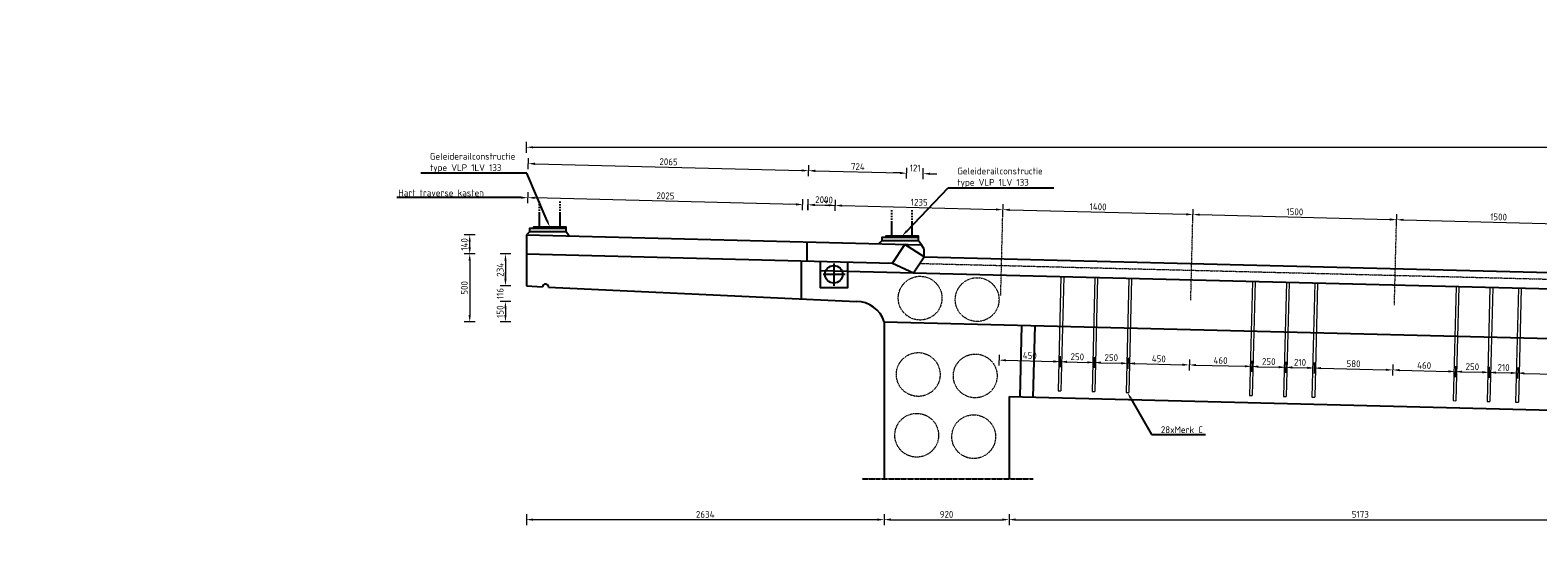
# Model space of a CAD drawing. Header units: millimetres. Extents: x -8028558 to 327273, y -63352 to 83293.
# Tile 90 of 195: x 98074 to 109176, y -3700 to 0. Entities that reach past the tile are written whole.
import ezdxf
from ezdxf import colors
from ezdxf.entities.mleader import LeaderData, LeaderLine
from ezdxf.math import Vec2, Vec3

# ---------------------------------------------------------------- set-up
doc = ezdxf.new("R2010")
doc.units = ezdxf.units.MM
for name, pattern in [('NLCS-HIDDEN', [4, 2, -2]), ('XX-AFBREEK', [7, 4, -1, 1, -1]), ('XX-HART', [13, 4, -2, 1, -2, 4]), ('ZZ-HIDDEN-SO', [4, 2, -2])]:
    doc.linetypes.add(name, pattern=pattern)
for name, color, linetype, lineweight in [('B-CO-BC-AFBREEKLIJN-GD', 7, 'XX-AFBREEK', 25), ('B-CO-BC-BETONVORM-GD', 90, 'Continuous', 25), ('B-CO-BC-BETONVORM-GN', 10, 'ZZ-HIDDEN-SO', 13), ('B-CO-BC-BETONVORM-M', 7, 'Continuous', 18), ('B-CO-BC-STORTNAAD-GD', 10, 'BC-STORTNAAD', 25), ('B-CO-BC-VOORSPANNING-GN', 190, 'NLCS-HIDDEN', 13), ('B-CO-BC-WAPENING_HOOFDWAPENING-G', 170, 'Continuous', 18), ('X-XX-AL-HARTLIJN-G', 7, 'XX-HART', 18), ('X-XX-AL-M', 7, 'Continuous', 18), ('X-XX-AL-VERWIJZING-T25', 7, 'Continuous', 25)]:
    doc.layers.add(name, color=color, linetype=linetype, lineweight=lineweight)
doc.styles.add('NLCS-ISO-MM10-T25', font='NLCS-ISO.ttf', dxfattribs={"height": 25})
doc.styles.add('NLCS-ISO-MM20-T25', font='NLCS-ISO.ttf', dxfattribs={"height": 50})
doc.linetypes.add('BC-STORTNAAD', pattern='A,15,-1,[175,NLCS.SHX,S=1,R=0,X=0,Y=0],-1', length=17)
doc.dimstyles.new('NLCS-MM20-T25-PIJL_L0_H0', dxfattribs={"dimscale": 20, "dimtxt": 2.5, "dimasz": 2.5, "dimexe": 2, "dimexo": 2, "dimgap": 0.7, "dimtad": 1, "dimdec": 0, "dimzin": 0, "dimdsep": 46, "dimtxsty": 'NLCS-ISO-MM20-T25', "dimcen": 0, "dimdle": 2, "dimclrd": 256, "dimclre": 256, "dimclrt": 256, "dimadec": 0, "dimazin": 0, "dimtfac": 1, "dimtdec": 3, "dimtofl": 0, "dimtmove": 0, "dimatfit": 3, "dimfxl": 2, "dimfxlon": 1, "dimtfillclr": 256, "dimtolj": 1, "dimtzin": 0, "dimlwd": -1, "dimlwe": -1, "dimarcsym": 0})
doc.dimstyles.new('NLCS-MM20-T25-PIJL_L0_H4', dxfattribs={"dimscale": 20, "dimtxt": 2.5, "dimasz": 2.5, "dimexe": 2, "dimexo": 2, "dimgap": 0.7, "dimtad": 1, "dimdec": 0, "dimzin": 0, "dimdsep": 46, "dimtxsty": 'NLCS-ISO-MM20-T25', "dimcen": 0, "dimdle": 2, "dimclrd": 256, "dimclre": 256, "dimclrt": 256, "dimadec": 4, "dimazin": 0, "dimtfac": 1, "dimtdec": 3, "dimtofl": 0, "dimtmove": 0, "dimatfit": 3, "dimfxl": 2, "dimfxlon": 1, "dimtfillclr": 256, "dimtolj": 1, "dimtzin": 0, "dimlwd": -1, "dimlwe": -1, "dimarcsym": 0})

# ---------------------------------------------------------------- blocks, each defined once
blk = doc.blocks.new('*D69')
at = {"layer": 'B-CO-BC-BETONVORM-M', "transparency": 16777216}
for p, q in [((101351, -1647), (101271, -1647)), ((101311, -1697), (101311, -2097)), ((101351, -2147), (101271, -2147))]:
    blk.add_line(p, q, dxfattribs=at)
for points in [[(101302, -1697), (101319, -1697), (101311, -1647)], [(101302, -2097), (101319, -2097), (101311, -2147)]]:
    blk.add_solid(points, dxfattribs=at)
at = {"layer": 'B-CO-BC-BETONVORM-M', "transparency": 16777216, "insert": (101272, -1897), "char_height": 50, "attachment_point": 5, "rotation": 90, "style": 'NLCS-ISO-MM20-T25'}
blk.add_mtext('\\A1;500', dxfattribs=at)
blk = doc.blocks.new('*D743')
at = {"layer": 'X-XX-AL-M', "transparency": 16777216}
for p, q in [((101728, -902), (101728, -822)), ((101778, -862), (124722, -862)), ((124772, -902), (124772, -822))]:
    blk.add_line(p, q, dxfattribs=at)
for points in [[(101778, -854), (101778, -870), (101728, -862)], [(124722, -854), (124722, -870), (124772, -862)]]:
    blk.add_solid(points, dxfattribs=at)
at = {"layer": 'X-XX-AL-M', "transparency": 16777216, "insert": (113250, -823), "char_height": 50, "attachment_point": 5, "style": 'NLCS-ISO-MM20-T25'}
blk.add_mtext('\\A1;23044', dxfattribs=at)
blk = doc.blocks.new('*D744')
at = {"layer": 'X-XX-AL-M', "transparency": 16777216}
for p, q in [((101741, -1022), (101743, -942)), ((101792, -983), (103756, -1033)), ((103805, -1074), (103807, -994))]:
    blk.add_line(p, q, dxfattribs=at)
for points in [[(101792, -975), (101791, -992), (101742, -982)], [(103756, -1025), (103756, -1041), (103806, -1034)]]:
    blk.add_solid(points, dxfattribs=at)
at = {"layer": 'X-XX-AL-M', "transparency": 16777216, "insert": (102775, -969), "char_height": 50, "attachment_point": 5, "rotation": 358.5489, "style": 'NLCS-ISO-MM20-T25'}
blk.add_mtext('\\A1;2065', dxfattribs=at)
blk = doc.blocks.new('*D745')
at = {"layer": 'X-XX-AL-M', "transparency": 16777216}
for p, q in [((103805, -1074), (103807, -994)), ((103856, -1035), (104479, -1051)), ((104528, -1093), (104530, -1013))]:
    blk.add_line(p, q, dxfattribs=at)
for points in [[(103856, -1027), (103856, -1044), (103806, -1034)], [(104479, -1043), (104479, -1060), (104529, -1053)]]:
    blk.add_solid(points, dxfattribs=at)
at = {"layer": 'X-XX-AL-M', "transparency": 16777216, "insert": (104169, -1004), "char_height": 50, "attachment_point": 5, "rotation": 358.5489, "style": 'NLCS-ISO-MM20-T25'}
blk.add_mtext('\\A1;724', dxfattribs=at)
blk = doc.blocks.new('*D746')
at = {"layer": 'X-XX-AL-M', "transparency": 16777216}
for p, q in [((104479, -1051), (104429, -1050)), ((104528, -1093), (104530, -1013)), ((104649, -1096), (104651, -1016)), ((104700, -1057), (104750, -1058))]:
    blk.add_line(p, q, dxfattribs=at)
for points in [[(104479, -1043), (104479, -1060), (104529, -1053)], [(104700, -1049), (104700, -1065), (104650, -1056)]]:
    blk.add_solid(points, dxfattribs=at)
at = {"layer": 'X-XX-AL-M', "transparency": 16777216, "insert": (104591, -1015), "char_height": 50, "attachment_point": 5, "rotation": 358.5489, "style": 'NLCS-ISO-MM20-T25'}
blk.add_mtext('\\A1;121', dxfattribs=at)
blk = doc.blocks.new('*D747')
at = {"layer": 'X-XX-AL-M', "transparency": 16777216}
for p, q in [((103713, -1283), (103663, -1281)), ((103762, -1324), (103764, -1244)), ((103802, -1325), (103804, -1245)), ((103853, -1286), (103996, -1290))]:
    blk.add_line(p, q, dxfattribs=at)
for points in [[(103713, -1274), (103713, -1291), (103763, -1284)], [(103853, -1278), (103853, -1295), (103803, -1285)]]:
    blk.add_solid(points, dxfattribs=at)
at = {"layer": 'X-XX-AL-M', "transparency": 16777216, "insert": (103951, -1250), "char_height": 50, "attachment_point": 5, "rotation": 358.5489, "style": 'NLCS-ISO-MM20-T25'}
blk.add_mtext('\\A1;40', dxfattribs=at)
blk = doc.blocks.new('*D748')
at = {"layer": 'X-XX-AL-M', "transparency": 16777216}
for p, q in [((103801, -1325), (103803, -1245)), ((103852, -1286), (103953, -1289)), ((104002, -1330), (104004, -1250))]:
    blk.add_line(p, q, dxfattribs=at)
for points in [[(103853, -1278), (103852, -1295), (103802, -1285)], [(103953, -1280), (103953, -1297), (104003, -1290)]]:
    blk.add_solid(points, dxfattribs=at)
at = {"layer": 'X-XX-AL-M', "transparency": 16777216, "insert": (103904, -1248), "char_height": 50, "attachment_point": 5, "rotation": 358.5489, "style": 'NLCS-ISO-MM20-T25'}
blk.add_mtext('\\A1;200', dxfattribs=at)
blk = doc.blocks.new('*D749')
at = {"layer": 'X-XX-AL-M', "transparency": 16777216}
for p, q in [((104002, -1330), (104004, -1250)), ((104053, -1291), (105187, -1320)), ((105236, -1361), (105238, -1281))]:
    blk.add_line(p, q, dxfattribs=at)
for points in [[(104053, -1283), (104053, -1300), (104003, -1290)], [(105187, -1312), (105187, -1328), (105237, -1321)]]:
    blk.add_solid(points, dxfattribs=at)
at = {"layer": 'X-XX-AL-M', "transparency": 16777216, "insert": (104621, -1267), "char_height": 50, "attachment_point": 5, "rotation": 358.5489, "style": 'NLCS-ISO-MM20-T25'}
blk.add_mtext('\\A1;1235', dxfattribs=at)
blk = doc.blocks.new('*D750')
at = {"layer": 'X-XX-AL-M', "transparency": 16777216}
for p, q in [((101738, -1273), (101740, -1193)), ((103713, -1283), (101789, -1234)), ((103762, -1324), (103764, -1244))]:
    blk.add_line(p, q, dxfattribs=at)
for points in [[(101789, -1226), (101789, -1242), (101739, -1233)], [(103713, -1274), (103713, -1291), (103763, -1284)]]:
    blk.add_solid(points, dxfattribs=at)
at = {"layer": 'X-XX-AL-M', "transparency": 16777216, "insert": (102752, -1219), "char_height": 50, "attachment_point": 5, "rotation": 358.5489, "style": 'NLCS-ISO-MM20-T25'}
blk.add_mtext('\\A1;2025', dxfattribs=at)
blk = doc.blocks.new('*D751')
at = {"layer": 'X-XX-AL-M', "transparency": 16777216}
for p, q in [((105236, -1361), (105238, -1281)), ((105287, -1323), (106586, -1355)), ((106635, -1397), (106637, -1317))]:
    blk.add_line(p, q, dxfattribs=at)
for points in [[(105287, -1314), (105287, -1331), (105237, -1321)], [(106587, -1347), (106586, -1364), (106636, -1357)]]:
    blk.add_solid(points, dxfattribs=at)
at = {"layer": 'X-XX-AL-M', "transparency": 16777216, "insert": (105938, -1300), "char_height": 50, "attachment_point": 5, "rotation": 358.5489, "style": 'NLCS-ISO-MM20-T25'}
blk.add_mtext('\\A1;1400', dxfattribs=at)
blk = doc.blocks.new('*D752')
at = {"layer": 'X-XX-AL-M', "transparency": 16777216}
for p, q in [((106635, -1397), (106637, -1317)), ((106686, -1358), (108086, -1393)), ((108135, -1435), (108137, -1355))]:
    blk.add_line(p, q, dxfattribs=at)
for points in [[(106687, -1350), (106686, -1366), (106636, -1357)], [(108086, -1385), (108086, -1402), (108136, -1395)]]:
    blk.add_solid(points, dxfattribs=at)
at = {"layer": 'X-XX-AL-M', "transparency": 16777216, "insert": (107387, -1337), "char_height": 50, "attachment_point": 5, "rotation": 358.5489, "style": 'NLCS-ISO-MM20-T25'}
blk.add_mtext('\\A1;1500', dxfattribs=at)
blk = doc.blocks.new('*D753')
at = {"layer": 'X-XX-AL-M', "transparency": 16777216}
for p, q in [((108135, -1435), (108137, -1355)), ((108186, -1396), (109585, -1431)), ((109634, -1473), (109636, -1393))]:
    blk.add_line(p, q, dxfattribs=at)
for points in [[(108186, -1388), (108186, -1404), (108136, -1395)], [(109586, -1423), (109585, -1440), (109635, -1433)]]:
    blk.add_solid(points, dxfattribs=at)
at = {"layer": 'X-XX-AL-M', "transparency": 16777216, "insert": (108887, -1375), "char_height": 50, "attachment_point": 5, "rotation": 358.5489, "style": 'NLCS-ISO-MM20-T25'}
blk.add_mtext('\\A1;1500', dxfattribs=at)
blk = doc.blocks.new('*D761')
at = {"layer": 'B-CO-BC-BETONVORM-M', "transparency": 16777216}
for p, q in [((101351, -1507), (101271, -1507)), ((101351, -1647), (101271, -1647)), ((101311, -1597), (101311, -1557))]:
    blk.add_line(p, q, dxfattribs=at)
for points in [[(101302, -1557), (101319, -1557), (101311, -1507)], [(101302, -1597), (101319, -1597), (101311, -1647)]]:
    blk.add_solid(points, dxfattribs=at)
at = {"layer": 'B-CO-BC-BETONVORM-M', "transparency": 16777216, "insert": (101272, -1577), "char_height": 50, "attachment_point": 5, "rotation": 90, "style": 'NLCS-ISO-MM20-T25'}
blk.add_mtext('\\A1;140', dxfattribs=at)
blk = doc.blocks.new('*D762')
at = {"layer": 'X-XX-AL-M', "transparency": 16777216}
for p, q in [((101614, -1647), (101534, -1647)), ((101574, -1697), (101574, -1831)), ((101614, -1881), (101534, -1881))]:
    blk.add_line(p, q, dxfattribs=at)
for points in [[(101566, -1697), (101582, -1697), (101574, -1647)], [(101566, -1831), (101582, -1831), (101574, -1881)]]:
    blk.add_solid(points, dxfattribs=at)
at = {"layer": 'X-XX-AL-M', "transparency": 16777216, "insert": (101535, -1764), "char_height": 50, "attachment_point": 5, "rotation": 90, "style": 'NLCS-ISO-MM20-T25'}
blk.add_mtext('\\A1;234', dxfattribs=at)
blk = doc.blocks.new('*D763')
at = {"layer": 'X-XX-AL-M', "transparency": 16777216}
for p, q in [((101614, -1881), (101534, -1881)), ((101574, -1831), (101574, -1781)), ((101614, -1997), (101534, -1997)), ((101574, -2047), (101574, -2097))]:
    blk.add_line(p, q, dxfattribs=at)
for points in [[(101566, -1831), (101582, -1831), (101574, -1881)], [(101566, -2047), (101582, -2047), (101574, -1997)]]:
    blk.add_solid(points, dxfattribs=at)
at = {"layer": 'X-XX-AL-M', "transparency": 16777216, "insert": (101535, -1939), "char_height": 50, "attachment_point": 5, "rotation": 90, "style": 'NLCS-ISO-MM20-T25'}
blk.add_mtext('\\A1;116', dxfattribs=at)
blk = doc.blocks.new('*D764')
at = {"layer": 'X-XX-AL-M', "transparency": 16777216}
for p, q in [((101614, -1997), (101534, -1997)), ((101574, -2047), (101574, -2097)), ((101614, -2147), (101534, -2147))]:
    blk.add_line(p, q, dxfattribs=at)
for points in [[(101566, -2047), (101582, -2047), (101574, -1997)], [(101566, -2097), (101582, -2097), (101574, -2147)]]:
    blk.add_solid(points, dxfattribs=at)
at = {"layer": 'X-XX-AL-M', "transparency": 16777216, "insert": (101535, -2072), "char_height": 50, "attachment_point": 5, "rotation": 90, "style": 'NLCS-ISO-MM20-T25'}
blk.add_mtext('\\A1;150', dxfattribs=at)
blk = doc.blocks.new('*D765')
at = {"layer": 'X-XX-AL-M', "transparency": 16777216}
for p, q in [((105210, -2389), (105208, -2469)), ((105259, -2430), (105609, -2439)), ((105660, -2400), (105658, -2480))]:
    blk.add_line(p, q, dxfattribs=at)
for points in [[(105259, -2422), (105259, -2438), (105209, -2429)], [(105609, -2430), (105609, -2447), (105659, -2440)]]:
    blk.add_solid(points, dxfattribs=at)
at = {"layer": 'X-XX-AL-M', "transparency": 16777216, "insert": (105435, -2395), "char_height": 50, "attachment_point": 5, "rotation": 358.5679, "style": 'NLCS-ISO-MM20-T25'}
blk.add_mtext('\\A1;450', dxfattribs=at)
blk = doc.blocks.new('*D766')
at = {"layer": 'X-XX-AL-M', "transparency": 16777216}
for p, q in [((105660, -2400), (105658, -2480)), ((105709, -2441), (105859, -2445)), ((105910, -2406), (105908, -2486))]:
    blk.add_line(p, q, dxfattribs=at)
for points in [[(105709, -2433), (105709, -2450), (105659, -2440)], [(105859, -2437), (105859, -2453), (105909, -2446)]]:
    blk.add_solid(points, dxfattribs=at)
at = {"layer": 'X-XX-AL-M', "transparency": 16777216, "insert": (105785, -2404), "char_height": 50, "attachment_point": 5, "rotation": 358.5679, "style": 'NLCS-ISO-MM20-T25'}
blk.add_mtext('\\A1;250', dxfattribs=at)
blk = doc.blocks.new('*D767')
at = {"layer": 'X-XX-AL-M', "transparency": 16777216}
for p, q in [((105910, -2406), (105908, -2486)), ((106160, -2413), (106158, -2493)), ((105959, -2448), (106109, -2451))]:
    blk.add_line(p, q, dxfattribs=at)
for points in [[(105959, -2439), (105959, -2456), (105909, -2446)], [(106109, -2443), (106109, -2460), (106159, -2453)]]:
    blk.add_solid(points, dxfattribs=at)
at = {"layer": 'X-XX-AL-M', "transparency": 16777216, "insert": (106035, -2410), "char_height": 50, "attachment_point": 5, "rotation": 358.5679, "style": 'NLCS-ISO-MM20-T25'}
blk.add_mtext('\\A1;250', dxfattribs=at)
blk = doc.blocks.new('*D768')
at = {"layer": 'X-XX-AL-M', "transparency": 16777216}
for p, q in [((106160, -2413), (106158, -2493)), ((106610, -2424), (106608, -2504)), ((106209, -2454), (106559, -2463))]:
    blk.add_line(p, q, dxfattribs=at)
for points in [[(106209, -2445), (106209, -2462), (106159, -2453)], [(106559, -2454), (106558, -2471), (106609, -2464)]]:
    blk.add_solid(points, dxfattribs=at)
at = {"layer": 'X-XX-AL-M', "transparency": 16777216, "insert": (106385, -2419), "char_height": 50, "attachment_point": 5, "rotation": 358.5679, "style": 'NLCS-ISO-MM20-T25'}
blk.add_mtext('\\A1;450', dxfattribs=at)
blk = doc.blocks.new('*D769')
at = {"layer": 'X-XX-AL-M', "transparency": 16777216}
for p, q in [((106610, -2424), (106608, -2504)), ((107070, -2435), (107068, -2515)), ((106659, -2465), (107019, -2474))]:
    blk.add_line(p, q, dxfattribs=at)
for points in [[(106659, -2457), (106658, -2473), (106609, -2464)], [(107019, -2466), (107019, -2482), (107069, -2475)]]:
    blk.add_solid(points, dxfattribs=at)
at = {"layer": 'X-XX-AL-M', "transparency": 16777216, "insert": (106840, -2431), "char_height": 50, "attachment_point": 5, "rotation": 358.5679, "style": 'NLCS-ISO-MM20-T25'}
blk.add_mtext('\\A1;460', dxfattribs=at)
blk = doc.blocks.new('*D770')
at = {"layer": 'X-XX-AL-M', "transparency": 16777216}
for p, q in [((107070, -2435), (107068, -2515)), ((107320, -2442), (107318, -2522)), ((107119, -2477), (107269, -2480))]:
    blk.add_line(p, q, dxfattribs=at)
for points in [[(107119, -2468), (107118, -2485), (107069, -2475)], [(107269, -2472), (107268, -2489), (107319, -2482)]]:
    blk.add_solid(points, dxfattribs=at)
at = {"layer": 'X-XX-AL-M', "transparency": 16777216, "insert": (107195, -2439), "char_height": 50, "attachment_point": 5, "rotation": 358.5679, "style": 'NLCS-ISO-MM20-T25'}
blk.add_mtext('\\A1;250', dxfattribs=at)
blk = doc.blocks.new('*D771')
at = {"layer": 'X-XX-AL-M', "transparency": 16777216}
for p, q in [((107320, -2442), (107318, -2522)), ((107369, -2483), (107479, -2486)), ((107530, -2447), (107528, -2527))]:
    blk.add_line(p, q, dxfattribs=at)
for points in [[(107369, -2474), (107368, -2491), (107319, -2482)], [(107479, -2477), (107478, -2494), (107529, -2487)]]:
    blk.add_solid(points, dxfattribs=at)
at = {"layer": 'X-XX-AL-M', "transparency": 16777216, "insert": (107425, -2445), "char_height": 50, "attachment_point": 5, "rotation": 358.5679, "style": 'NLCS-ISO-MM20-T25'}
blk.add_mtext('\\A1;210', dxfattribs=at)
blk = doc.blocks.new('*D772')
at = {"layer": 'X-XX-AL-M', "transparency": 16777216}
for p, q in [((107530, -2447), (107528, -2527)), ((107579, -2488), (108058, -2500)), ((108109, -2461), (108107, -2541))]:
    blk.add_line(p, q, dxfattribs=at)
for points in [[(107579, -2480), (107578, -2496), (107529, -2487)], [(108058, -2492), (108058, -2508), (108108, -2501)]]:
    blk.add_solid(points, dxfattribs=at)
at = {"layer": 'X-XX-AL-M', "transparency": 16777216, "insert": (107819, -2455), "char_height": 50, "attachment_point": 5, "rotation": 358.5679, "style": 'NLCS-ISO-MM20-T25'}
blk.add_mtext('\\A1;580', dxfattribs=at)
blk = doc.blocks.new('*D773')
at = {"layer": 'X-XX-AL-M', "transparency": 16777216}
for p, q in [((104362, -3563), (104362, -3643)), ((104412, -3603), (105232, -3603)), ((105282, -3563), (105282, -3643))]:
    blk.add_line(p, q, dxfattribs=at)
for points in [[(104412, -3594), (104412, -3611), (104362, -3603)], [(105232, -3594), (105232, -3611), (105282, -3603)]]:
    blk.add_solid(points, dxfattribs=at)
at = {"layer": 'X-XX-AL-M', "transparency": 16777216, "insert": (104822, -3564), "char_height": 50, "attachment_point": 5, "style": 'NLCS-ISO-MM20-T25'}
blk.add_mtext('\\A1;920', dxfattribs=at)
blk = doc.blocks.new('*D774')
at = {"layer": 'X-XX-AL-M', "transparency": 16777216}
for p, q in [((101728, -3563), (101728, -3643)), ((104312, -3603), (101778, -3603)), ((104362, -3563), (104362, -3643))]:
    blk.add_line(p, q, dxfattribs=at)
for points in [[(101778, -3594), (101778, -3611), (101728, -3603)], [(104312, -3594), (104312, -3611), (104362, -3603)]]:
    blk.add_solid(points, dxfattribs=at)
at = {"layer": 'X-XX-AL-M', "transparency": 16777216, "insert": (103045, -3564), "char_height": 50, "attachment_point": 5, "style": 'NLCS-ISO-MM20-T25'}
blk.add_mtext('\\A1;2634', dxfattribs=at)
blk = doc.blocks.new('*D775')
at = {"layer": 'X-XX-AL-M', "transparency": 16777216}
for p, q in [((105282, -3563), (105282, -3643)), ((105332, -3603), (110405, -3603)), ((110455, -3563), (110455, -3643))]:
    blk.add_line(p, q, dxfattribs=at)
for points in [[(105332, -3594), (105332, -3611), (105282, -3603)], [(110405, -3594), (110405, -3611), (110455, -3603)]]:
    blk.add_solid(points, dxfattribs=at)
at = {"layer": 'X-XX-AL-M', "transparency": 16777216, "insert": (107869, -3564), "char_height": 50, "attachment_point": 5, "style": 'NLCS-ISO-MM20-T25'}
blk.add_mtext('\\A1;5173', dxfattribs=at)
blk = doc.blocks.new('*D780')
at = {"layer": 'X-XX-AL-M', "transparency": 16777216}
for p, q in [((108109, -2461), (108107, -2541)), ((108158, -2503), (108518, -2512)), ((108569, -2473), (108567, -2553))]:
    blk.add_line(p, q, dxfattribs=at)
for points in [[(108158, -2494), (108158, -2511), (108108, -2501)], [(108518, -2503), (108518, -2520), (108568, -2513)]]:
    blk.add_solid(points, dxfattribs=at)
at = {"layer": 'X-XX-AL-M', "transparency": 16777216, "insert": (108339, -2468), "char_height": 50, "attachment_point": 5, "rotation": 358.5679, "style": 'NLCS-ISO-MM20-T25'}
blk.add_mtext('\\A1;460', dxfattribs=at)
blk = doc.blocks.new('*D781')
at = {"layer": 'X-XX-AL-M', "transparency": 16777216}
for p, q in [((108569, -2473), (108567, -2553)), ((108618, -2514), (108768, -2518)), ((108819, -2479), (108817, -2559))]:
    blk.add_line(p, q, dxfattribs=at)
for points in [[(108618, -2506), (108618, -2522), (108568, -2513)], [(108768, -2509), (108768, -2526), (108818, -2519)]]:
    blk.add_solid(points, dxfattribs=at)
at = {"layer": 'X-XX-AL-M', "transparency": 16777216, "insert": (108694, -2477), "char_height": 50, "attachment_point": 5, "rotation": 358.5679, "style": 'NLCS-ISO-MM20-T25'}
blk.add_mtext('\\A1;250', dxfattribs=at)
blk = doc.blocks.new('*D782')
at = {"layer": 'X-XX-AL-M', "transparency": 16777216}
for p, q in [((108819, -2479), (108817, -2559)), ((108868, -2520), (108978, -2523)), ((109029, -2484), (109027, -2564))]:
    blk.add_line(p, q, dxfattribs=at)
for points in [[(108868, -2512), (108868, -2529), (108818, -2519)], [(108978, -2515), (108978, -2531), (109028, -2524)]]:
    blk.add_solid(points, dxfattribs=at)
at = {"layer": 'X-XX-AL-M', "transparency": 16777216, "insert": (108924, -2483), "char_height": 50, "attachment_point": 5, "rotation": 358.5679, "style": 'NLCS-ISO-MM20-T25'}
blk.add_mtext('\\A1;210', dxfattribs=at)
blk = doc.blocks.new('*D783')
at = {"layer": 'X-XX-AL-M', "transparency": 16777216}
for p, q in [((109029, -2484), (109027, -2564)), ((109078, -2526), (109558, -2538)), ((109609, -2499), (109607, -2579))]:
    blk.add_line(p, q, dxfattribs=at)
for points in [[(109078, -2517), (109078, -2534), (109028, -2524)], [(109558, -2529), (109557, -2546), (109608, -2539)]]:
    blk.add_solid(points, dxfattribs=at)
at = {"layer": 'X-XX-AL-M', "transparency": 16777216, "insert": (109319, -2493), "char_height": 50, "attachment_point": 5, "rotation": 358.5679, "style": 'NLCS-ISO-MM20-T25'}
blk.add_mtext('\\A1;580', dxfattribs=at)

msp = doc.modelspace()

# ---------------------------------------------------------------- linework, layer by layer
at = {"layer": 'B-CO-BC-AFBREEKLIJN-GD', "flags": 128}
msp.add_lwpolyline([(104199.9, -3302.9), (105460.4, -3302.9)], dxfattribs=at)
at = {"layer": 'B-CO-BC-BETONVORM-GD', "flags": 128}
for points in [[(101825.9, -1270), (101825.9, -1260)], [(101825.9, -1290), (101825.9, -1280)], [(101825.9, -1310), (101825.9, -1300)], [(101825.9, -1330), (101825.9, -1320)], [(101975.9, -1270), (101975.9, -1260)], [(101975.9, -1290), (101975.9, -1280)], [(101975.9, -1310), (101975.9, -1300)], [(101975.9, -1330), (101975.9, -1320)], [(104419.6, -1335.7), (104419.6, -1325.7)], [(104569.6, -1335.7), (104569.6, -1325.7)], [(101825.9, -1449.5), (101825.9, -1340)], [(101975.9, -1449.5), (101975.9, -1340)], [(104419.6, -1355.7), (104419.6, -1345.7)], [(104419.6, -1375.7), (104419.6, -1365.7)], [(104419.6, -1395.7), (104419.6, -1385.7)], [(104419.6, -1515.1), (104419.6, -1405.7)], [(104569.6, -1355.7), (104569.6, -1345.7)], [(104569.6, -1375.7), (104569.6, -1365.7)], [(104569.6, -1395.7), (104569.6, -1385.7)], [(104569.6, -1515.1), (104569.6, -1405.7)], [(101750.9, -1484.5), (101728.2, -1507.1)], [(101728.2, -1507.1), (101728.2, -1881.4)], [(101728.2, -1507.1), (104636.8, -1580.7)], [(102020.9, -1484.5), (102020.9, -1459.5), (101750.9, -1459.5), (101750.9, -1484.5)], [(102020.9, -1484.5), (101750.9, -1484.5)], [(102020.9, -1459.5), (102020.9, -1449.5), (101780.9, -1449.5), (101780.9, -1459.5)], [(102043, -1515.1), (102020.7, -1484.3)], [(104344.6, -1550.1), (104322, -1572.8)], [(104614.6, -1550.1), (104614.6, -1525.1), (104344.6, -1525.1), (104344.6, -1550.1)], [(104614.6, -1550.1), (104344.6, -1550.1)], [(104614.6, -1525.1), (104614.6, -1515.1), (104374.6, -1515.1), (104374.6, -1525.1)], [(104636.8, -1580.7), (104614.4, -1550)], [(101728.2, -1647.1), (104425.1, -1715.4)], [(103792.6, -1559.4), (103792.6, -1699.4)], [(104425.1, -1715.4), (104515.9, -1577.7)], [(104657.8, -1668.5), (104515.8, -1577.6)], [(104657.8, -1611.2), (104636.8, -1580.7)], [(104657.8, -1669), (104657.8, -1611.2)], [(103752.6, -1698.3), (103752.6, -1982.4)], [(103891.9, -1769.9), (123489.7, -2259.9)], [(104093.6, -1706.9), (104093.6, -1895.9), (103893.6, -1895.9), (103893.6, -1701.9)], [(103992, -1716.6), (103992, -1881.5)], [(104425.1, -1715.4), (104579.9, -1787.1)], [(104579.9, -1787.1), (104657.8, -1669)], [(104657.8, -1669), (123477.4, -2139.5)], [(101728.2, -1881.4), (101847.7, -1889.7)], [(104075.7, -1797.4), (103912.5, -1797.4)], [(101891.6, -1892.7), (104158.9, -1997.4)], [(104362.2, -2147.2), (104362.2, -3302.9)], [(105282.1, -2696.8), (105282.1, -3302.9)]]:
    msp.add_lwpolyline(points, dxfattribs=at)
for points in [[(101891.6, -1892.7, 1), (101847.7, -1889.7)], [(104362.2, -2147.2, 0.3318265), (104158.9, -1997.4)]]:
    msp.add_lwpolyline(points, format="xyb", dxfattribs=at)
at = {"layer": 'B-CO-BC-BETONVORM-GD', "ltscale": 500, "flags": 128}
for points in [[(105374.3, -2172.9), (105361.1, -2698.8)], [(105461.1, -2701.3), (105474.3, -2175.4)], [(105282.1, -2696.8), (110455, -2826.1)]]:
    msp.add_lwpolyline(points, dxfattribs=at)
at = {"layer": 'B-CO-BC-BETONVORM-GD'}
msp.add_circle((103992, -1797.4), 64.5, dxfattribs=at)
at = {"layer": 'B-CO-BC-BETONVORM-GN', "flags": 128}
msp.add_lwpolyline([(104626.1, -1717), (124772.4, -2220.7)], dxfattribs=at)
at = {"layer": 'B-CO-BC-STORTNAAD-GD', "flags": 128}
msp.add_lwpolyline([(104362.2, -2147.2), (124772.4, -2658)], dxfattribs=at)
at = {"layer": 'B-CO-BC-VOORSPANNING-GN'}
for centre in [(104627.5, -1972.4), (105047.4, -1982.9), (104613.5, -2534.4), (105033.3, -2544.9), (104602.3, -2981.6), (105022.1, -2992.1)]:
    msp.add_circle(centre, 161, dxfattribs=at)
at = {"layer": 'B-CO-BC-WAPENING_HOOFDWAPENING-G', "flags": 128}
for points in [[(105664.8, -1814.3), (105643.8, -2654)], [(105664.8, -1814.3), (105684.8, -1814.8)], [(105914.7, -1820.5), (105893.7, -2660.2)], [(105914.7, -1820.5), (105934.7, -1821)], [(106164.6, -1826.8), (106143.6, -2666.5)], [(106164.6, -1826.8), (106184.6, -1827.3)], [(107074.3, -1849.5), (107053.4, -2689.2)], [(107094.3, -1850), (107073.3, -2689.7)], [(107074.3, -1849.5), (107094.3, -1850)], [(107324.3, -1855.7), (107303.3, -2695.5)], [(107344.3, -1856.2), (107323.3, -2696)], [(107324.3, -1855.7), (107344.3, -1856.2)], [(107534.2, -1861), (107513.2, -2700.7)], [(107554.2, -1861.5), (107533.2, -2701.2)], [(107534.2, -1861), (107554.2, -1861.5)], [(108573.9, -1887), (108552.9, -2726.7)], [(108573.9, -1887), (108593.9, -1887.5)], [(108593.9, -1887.5), (108572.9, -2727.2)], [(108823.8, -1893.2), (108802.8, -2733)], [(108843.8, -1893.7), (108822.8, -2733.5)], [(108823.8, -1893.2), (108843.8, -1893.7)], [(109033.7, -1898.5), (109012.7, -2738.2)], [(109053.7, -1899), (109032.7, -2738.7)], [(109033.7, -1898.5), (109053.7, -1899)], [(105643.8, -2654), (105663.8, -2654.5)], [(105893.7, -2660.2), (105913.7, -2660.7)], [(106143.6, -2666.5), (106163.6, -2667)], [(107053.4, -2689.2), (107073.3, -2689.7)], [(107303.3, -2695.5), (107323.3, -2696)], [(107513.2, -2700.7), (107533.2, -2701.2)], [(108552.9, -2726.7), (108572.9, -2727.2)], [(108802.8, -2733), (108822.8, -2733.5)], [(109012.7, -2738.2), (109032.7, -2738.7)]]:
    msp.add_lwpolyline(points, dxfattribs=at)
at = {"layer": 'B-CO-BC-WAPENING_HOOFDWAPENING-G', "ltscale": 500, "flags": 128}
for points in [[(105684.8, -1814.8), (105663.8, -2654.5)], [(105934.7, -1821), (105913.7, -2660.7)], [(106184.6, -1827.3), (106163.6, -2667)], [(107094.3, -1850), (107073.3, -2689.7)], [(107344.3, -1856.2), (107323.3, -2696)], [(107554.2, -1861.5), (107533.2, -2701.2)], [(108593.9, -1887.5), (108572.9, -2727.2)], [(108843.8, -1893.7), (108822.8, -2733.5)], [(109053.7, -1899), (109032.7, -2738.7)]]:
    msp.add_lwpolyline(points, dxfattribs=at)
at = {"layer": 'X-XX-AL-HARTLIJN-G', "flags": 128}
for points in [[(105221.1, -1952.7), (105236.9, -1321.3)], [(106620.5, -1987.7), (106636.3, -1356.2)], [(108120, -2025.2), (108135.8, -1393.7)]]:
    msp.add_lwpolyline(points, dxfattribs=at)

# ---------------------------------------------------------------- dimensions: what is measured, and where the dimension line sits
at = {"layer": 'B-CO-BC-BETONVORM-M'}
for base, p2, picture, middle in [((101310.5, -1507.1), (101728.2, -1507.1), '*D761', (101271.5, -1577.1)), ((101310.5, -2147.2), (104362.2, -2147.2), '*D69', (101271.5, -1897.2))]:
    dim = msp.add_linear_dim(base=base, p1=(101728.2, -1647.1), p2=p2, angle=90, dimstyle='NLCS-MM20-T25-PIJL_L0_H0', dxfattribs=at)
    dim.commit()
    dim.dimension.update_dxf_attribs({"geometry": picture, "text_midpoint": middle})
at = {"layer": 'X-XX-AL-M'}
for base, p1, p2, picture, middle in [((124772.4, -861.9), (101728.2, -1507.1), (124772.4, -1958.2), '*D743', (113250.3, -822.9)), ((101728.2, -3602.8), (104362.2, -3302.9), (101728.2, -1881.4), '*D774', (103045.2, -3563.8)), ((105282.1, -3602.8), (104362.2, -3302.9), (105282.1, -3302.9), '*D773', (104822.2, -3563.8)), ((110455, -3602.8), (105282.1, -3302.9), (110455, -3302.9), '*D775', (107868.6, -3563.8))]:
    dim = msp.add_linear_dim(base=base, p1=p1, p2=p2, dimstyle='NLCS-MM20-T25-PIJL_L0_H4', dxfattribs=at)
    dim.commit()
    dim.dimension.update_dxf_attribs({"geometry": picture, "text_midpoint": middle})
dim = msp.add_aligned_dim(p1=(101728.2, -1507.1), p2=(103792.6, -1559.4), distance=525.3, dimstyle='NLCS-MM20-T25-PIJL_L0_H4', dxfattribs=at)
dim.commit()
dim.dimension.update_dxf_attribs({"geometry": '*D744', "text_midpoint": (102774.7, -969.1)})
for base, p1, p2, angle, picture, middle in [((104529.2, -1052.5), (103792.6, -1559.4), (104515.9, -1577.7), 178.54888, '*D745', (104168.5, -1004.4)), ((104650.1, -1055.6), (104515.9, -1577.7), (104636.8, -1580.7), 178.54888, '*D746', (104590.6, -1015.1)), ((101738.7, -1232.6), (103752.6, -1698.3), (101728.2, -1647.1), 178.54888, '*D750', (102751.9, -1219.3)), ((103803.1, -1284.9), (103752.6, -1698.3), (103792.6, -1699.4), 178.54888, '*D747', (103950.5, -1249.7)), ((104002.8, -1290), (103792.6, -1673.5), (103992, -1716.6), 178.54888, '*D748', (103903.6, -1248.5)), ((105237, -1321.3), (103992, -1716.6), (105227.8, -1683.3), 178.54888, '*D749', (104620.9, -1266.6)), ((106636.4, -1356.7), (105224.8, -1803.3), (106624.2, -1838.2), 178.54888, '*D751', (105937.7, -1300)), ((108135.9, -1394.7), (106624.2, -1838.2), (108123.7, -1875.7), 178.54888, '*D752', (107387.2, -1336.7)), ((109635.4, -1432.7), (108123.7, -1875.7), (109623.3, -1913.2), 178.54888, '*D753', (108886.7, -1374.7)), ((101574, -1881.4), (101728.2, -1647.1), (101728.2, -1881.4), 90, '*D762', (101535, -1764.2)), ((101574, -1997.4), (101728.2, -1881.4), (104158.9, -1997.4), 90, '*D763', (101535, -1939.4)), ((105659.1, -2440.1), (105224.6, -1803.3), (105674.8, -1814.5), 178.5679, '*D765', (105435, -2395.5)), ((105909.1, -2446.3), (105674.8, -1814.5), (105924.7, -1820.8), 178.5679, '*D766', (105785.1, -2404.2)), ((106159, -2452.6), (105924.7, -1820.8), (106174.6, -1827), 178.5679, '*D767', (106035, -2410.5)), ((106608.6, -2463.8), (106174.6, -1827), (106624.2, -1838.2), 178.5679, '*D768', (106384.8, -2419.2)), ((107068.7, -2475.3), (106624.2, -1838.2), (107084.3, -1849.7), 178.5679, '*D769', (106839.6, -2430.6)), ((107318.6, -2481.6), (107084.3, -1849.7), (107334.3, -1856), 178.5679, '*D770', (107194.6, -2439.4)), ((107528.6, -2486.8), (107334.3, -1856), (107544.2, -1861.2), 178.5679, '*D771', (107424.6, -2445.2)), ((108108.1, -2501.3), (107544.2, -1861.2), (108123.7, -1875.7), 178.5679, '*D772', (107819.3, -2455.1)), ((108568.2, -2512.8), (108123.7, -1875.7), (108583.9, -1887.2), 178.5679, '*D780', (108339.1, -2468.1)), ((108818.2, -2519), (108583.9, -1887.2), (108833.8, -1893.5), 178.5679, '*D781', (108694.2, -2476.9)), ((101574, -2147.2), (104158.9, -1997.4), (104362.2, -2147.2), 90, '*D764', (101535, -2072.3)), ((109028.1, -2524.3), (108833.8, -1893.5), (109043.7, -1898.7), 178.5679, '*D782', (108924.1, -2482.7)), ((109607.6, -2538.8), (109043.7, -1898.7), (109623.3, -1913.2), 178.5679, '*D783', (109318.8, -2492.6))]:
    dim = msp.add_linear_dim(base=base, p1=p1, p2=p2, angle=angle, dimstyle='NLCS-MM20-T25-PIJL_L0_H4', dxfattribs=at)
    dim.commit()
    dim.dimension.update_dxf_attribs({"geometry": picture, "text_midpoint": middle})

# ---------------------------------------------------------------- leaders
at = {"layer": 'X-XX-AL-VERWIJZING-T25'}
ml = msp.add_multileader_mtext('Standard', dxfattribs=at)
ml.set_content('Merk B', color=256, style='NLCS-ISO-MM10-T25')
ml.set_leader_properties(color=256, linetype='ByLayer', lineweight=-1)
ml.build(insert=Vec2(0, 0))
ml.multileader.update_dxf_attribs({"text_left_attachment_type": 5, "text_right_attachment_type": 5, "dogleg_length": 25, "arrow_head_size": 25})
ctx = ml.context
ctx.base_point, ctx.char_height, ctx.arrow_head_size, ctx.landing_gap_size, ctx.plane_origin = Vec3(137517.8, -36029.7), 25, 25, 9, Vec3(137783.2, -36013.1)
ctx.left_attachment, ctx.right_attachment = 5, 5
notes = []
notes.append((ctx, [(0, (0, 0, 0), (0, 0), (1, 0), 1, [])]))
ctx.mtext.insert, ctx.mtext.flow_direction = Vec3(137526.8, -35999.7), 5
ml = msp.add_multileader_mtext('Standard', dxfattribs=at)
ml.set_content('Geleiderailconstructie\\Ptype VLP 1LV 133 ', color=256, style='NLCS-ISO-MM20-T25')
ml.set_leader_properties(color=256, linetype='ByLayer', lineweight=-1)
ml.build(insert=Vec2(0, 0))
ml.multileader.update_dxf_attribs({"text_left_attachment_type": 5, "text_right_attachment_type": 5, "dogleg_length": 50, "arrow_head_size": 50})
ctx = ml.context
ctx.base_point, ctx.char_height, ctx.arrow_head_size, ctx.landing_gap_size, ctx.plane_origin = Vec3(100999.9, -1051.6), 50, 50, 18, Vec3(101900.9, -1449.5)
ctx.left_attachment, ctx.right_attachment = 5, 5
notes.append((ctx, [(0, (1, 1, 0), (101730.9, -1051.6), (-1, 0), 50, [(0, [(101900.9, -1449.5)], 0, [])])]))
ctx.mtext.insert, ctx.mtext.flow_direction = Vec3(101017.9, -903.3), 5
ml = msp.add_multileader_mtext('Standard', dxfattribs=at)
ml.set_content('Geleiderailconstructie\\Ptype VLP 1LV 133 ', color=256, style='NLCS-ISO-MM20-T25')
ml.set_leader_properties(color=256, linetype='ByLayer', lineweight=-1)
ml.build(insert=Vec2(0, 0))
ml.multileader.update_dxf_attribs({"text_left_attachment_type": 5, "text_right_attachment_type": 5, "dogleg_length": 50, "arrow_head_size": 50})
ctx = ml.context
ctx.base_point, ctx.char_height, ctx.arrow_head_size, ctx.landing_gap_size, ctx.plane_origin = Vec3(104883.3, -1160.3), 50, 50, 18, Vec3(104494.6, -1515.1)
ctx.left_attachment, ctx.right_attachment = 5, 5
notes.append((ctx, [(1, (1, 1, 0), (104833.3, -1160.3), (1, 0), 50, [(0, [(104494.6, -1515.1)], 0, [])])]))
ctx.mtext.insert, ctx.mtext.flow_direction = Vec3(104901.3, -1011.9), 5
ml = msp.add_multileader_mtext('Standard', dxfattribs=at)
ml.set_content('Hart traverse kasten ', color=256, style='NLCS-ISO-MM20-T25')
ml.set_leader_properties(color=256, linetype='ByLayer', lineweight=-1)
ml.build(insert=Vec2(0, 0))
ml.multileader.update_dxf_attribs({"text_left_attachment_type": 5, "text_right_attachment_type": 5, "dogleg_length": 50, "arrow_head_size": 50})
ctx = ml.context
ctx.base_point, ctx.char_height, ctx.arrow_head_size, ctx.landing_gap_size, ctx.plane_origin = Vec3(100766.2, -1232.6), 50, 50, 18, Vec3(101738.7, -1232.6)
ctx.left_attachment, ctx.right_attachment = 5, 5
notes.append((ctx, [(0, (1, 1, 0), (101507.2, -1232.6), (-1, 0), 50, [(0, [(101738.7, -1232.6)], 0, [])])]))
ctx.mtext.insert, ctx.mtext.flow_direction = Vec3(100784.2, -1172.6), 5
ml = msp.add_multileader_mtext('Standard', dxfattribs=at)
ml.set_content('28xMerk C', color=256, style='NLCS-ISO-MM20-T25')
ml.set_leader_properties(color=256, linetype='ByLayer', lineweight=-1)
ml.build(insert=Vec2(0, 0))
ml.multileader.update_dxf_attribs({"text_left_attachment_type": 5, "text_right_attachment_type": 5, "dogleg_length": 50, "arrow_head_size": 50})
ctx = ml.context
ctx.base_point, ctx.char_height, ctx.arrow_head_size, ctx.landing_gap_size, ctx.plane_origin = Vec3(106382.2, -2976), 50, 50, 18, Vec3(106153.6, -2666.7)
ctx.left_attachment, ctx.right_attachment = 5, 5
notes.append((ctx, [(0, (1, 1, 0), (106332.2, -2976), (1, 0), 50, [(0, [(106153.6, -2666.7)], 0, [])])]))
ctx.mtext.insert, ctx.mtext.flow_direction = Vec3(106400.2, -2916), 5
for ctx, leaders in notes:
    for number, flags, end, landing, length, lines in leaders:
        leader = LeaderData()
        leader.index, (leader.has_last_leader_line, leader.has_dogleg_vector, leader.attachment_direction) = number, flags
        leader.last_leader_point, leader.dogleg_vector, leader.dogleg_length = Vec3(end), Vec3(landing), length
        for number, points, colour, breaks in lines:
            line = LeaderLine()
            line.index, line.vertices, line.color, line.breaks = number, Vec3.list(points), colors.encode_raw_color(colour), breaks
            leader.lines.append(line)
        ctx.leaders.append(leader)

doc.saveas('drawing.dxf')
